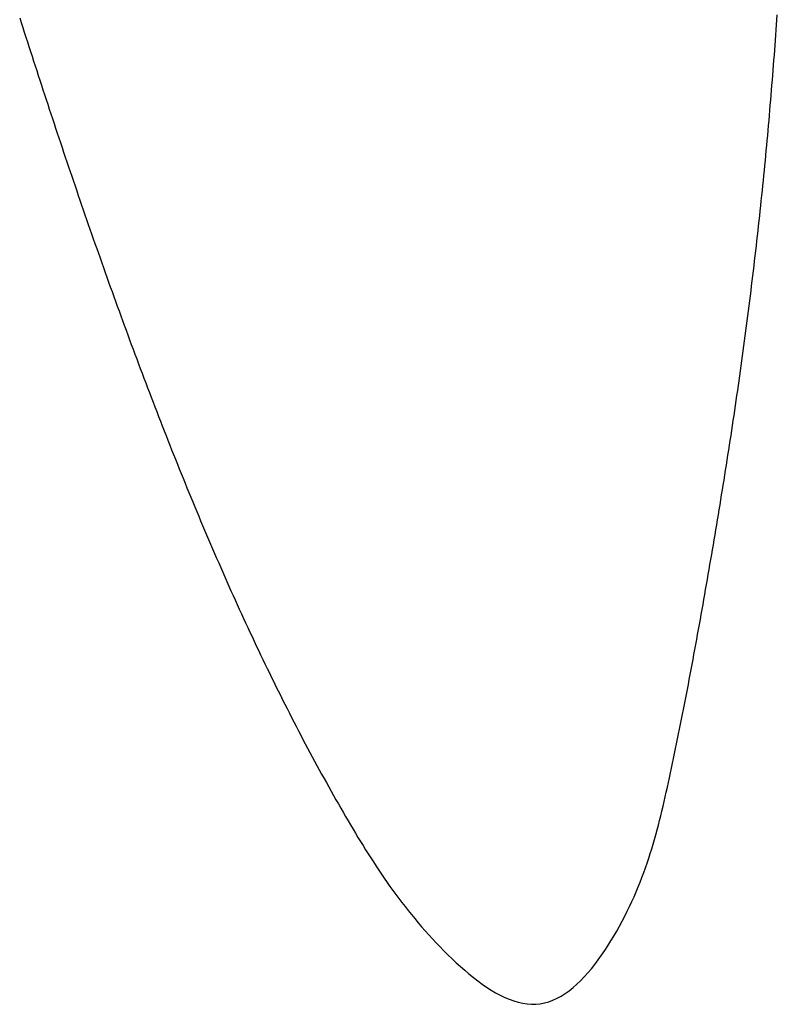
# Model space of a CAD drawing. Header units: millimetres. Extents: x 523431 to 527346, y -48565 to -47721.
# Tile 84 of 217: x 525056.22 to 525058.35, y -48000.7 to -47997.94. Entities that reach past the tile are written whole.
import ezdxf

# ---------------------------------------------------------------- set-up
doc = ezdxf.new("R2010")
doc.units = ezdxf.units.MM

msp = doc.modelspace()

# ---------------------------------------------------------------- linework, layer by layer
at = {"color": 174}
for p, q in [((525056.2187, -47997.9298), (525056.223, -47997.9433)), ((525058.3474, -47997.9358), (525058.3484, -47997.9216)), ((525056.223, -47997.9433), (525056.2273, -47997.9568)), ((525056.2273, -47997.9568), (525056.2316, -47997.9703)), ((525058.3454, -47997.964), (525058.3464, -47997.9499)), ((525058.3464, -47997.9499), (525058.3474, -47997.9358)), ((525056.2316, -47997.9703), (525056.236, -47997.9838)), ((525056.236, -47997.9838), (525056.2403, -47997.9973)), ((525058.3434, -47997.9923), (525058.3444, -47997.9782)), ((525058.3444, -47997.9782), (525058.3454, -47997.964)), ((525056.2403, -47997.9973), (525056.2446, -47998.0108)), ((525056.2446, -47998.0108), (525056.249, -47998.0243)), ((525058.3413, -47998.0205), (525058.3423, -47998.0064)), ((525058.3423, -47998.0064), (525058.3434, -47997.9923)), ((525056.249, -47998.0243), (525056.2534, -47998.0378)), ((525056.2534, -47998.0378), (525056.2577, -47998.0513)), ((525058.3391, -47998.0488), (525058.3402, -47998.0346)), ((525058.3402, -47998.0346), (525058.3413, -47998.0205)), ((525056.2577, -47998.0513), (525056.2621, -47998.0648)), ((525056.2621, -47998.0648), (525056.2665, -47998.0783)), ((525058.3369, -47998.077), (525058.338, -47998.0629)), ((525058.338, -47998.0629), (525058.3391, -47998.0488)), ((525056.2665, -47998.0783), (525056.2709, -47998.0918)), ((525056.2709, -47998.0918), (525056.2753, -47998.1053)), ((525058.3347, -47998.1052), (525058.3358, -47998.0911)), ((525058.3358, -47998.0911), (525058.3369, -47998.077)), ((525056.2753, -47998.1053), (525056.2797, -47998.1188)), ((525056.2797, -47998.1188), (525056.2841, -47998.1323)), ((525058.3324, -47998.1335), (525058.3335, -47998.1194)), ((525058.3335, -47998.1194), (525058.3347, -47998.1052)), ((525056.2841, -47998.1323), (525056.2885, -47998.1458)), ((525056.2885, -47998.1458), (525056.2929, -47998.1593)), ((525058.33, -47998.1617), (525058.3312, -47998.1476)), ((525058.3312, -47998.1476), (525058.3324, -47998.1335)), ((525056.2929, -47998.1593), (525056.2974, -47998.1728)), ((525056.2974, -47998.1728), (525056.3018, -47998.1863)), ((525058.3276, -47998.1899), (525058.3288, -47998.1758)), ((525058.3288, -47998.1758), (525058.33, -47998.1617)), ((525056.3018, -47998.1863), (525056.3063, -47998.1998)), ((525056.3063, -47998.1998), (525056.3107, -47998.2133)), ((525058.3252, -47998.2182), (525058.3264, -47998.2041)), ((525058.3264, -47998.2041), (525058.3276, -47998.1899)), ((525056.3107, -47998.2133), (525056.3152, -47998.2268)), ((525056.3152, -47998.2268), (525056.3197, -47998.2403)), ((525058.3227, -47998.2464), (525058.3239, -47998.2323)), ((525058.3239, -47998.2323), (525058.3252, -47998.2182)), ((525056.3197, -47998.2403), (525056.3242, -47998.2538)), ((525056.3242, -47998.2538), (525056.3287, -47998.2673)), ((525058.3201, -47998.2746), (525058.3214, -47998.2605)), ((525058.3214, -47998.2605), (525058.3227, -47998.2464)), ((525056.3287, -47998.2673), (525056.3332, -47998.2808)), ((525056.3332, -47998.2808), (525056.3377, -47998.2943)), ((525056.3377, -47998.2943), (525056.3423, -47998.3078)), ((525058.3175, -47998.3028), (525058.3188, -47998.2887)), ((525058.3188, -47998.2887), (525058.3201, -47998.2746)), ((525056.3423, -47998.3078), (525056.3468, -47998.3213)), ((525056.3468, -47998.3213), (525056.3514, -47998.3348)), ((525058.3148, -47998.3311), (525058.3161, -47998.3169)), ((525058.3161, -47998.3169), (525058.3175, -47998.3028)), ((525056.3514, -47998.3348), (525056.3559, -47998.3483)), ((525056.3559, -47998.3483), (525056.3605, -47998.3618)), ((525058.312, -47998.3593), (525058.3134, -47998.3452)), ((525058.3134, -47998.3452), (525058.3148, -47998.3311)), ((525056.3605, -47998.3618), (525056.3651, -47998.3753)), ((525056.3651, -47998.3753), (525056.3697, -47998.3889)), ((525058.3092, -47998.3875), (525058.3106, -47998.3734)), ((525058.3106, -47998.3734), (525058.312, -47998.3593)), ((525056.3697, -47998.3889), (525056.3743, -47998.4024)), ((525056.3743, -47998.4024), (525056.3789, -47998.4159)), ((525058.3064, -47998.4157), (525058.3078, -47998.4016)), ((525058.3078, -47998.4016), (525058.3092, -47998.3875)), ((525056.3789, -47998.4159), (525056.3835, -47998.4294)), ((525056.3835, -47998.4294), (525056.3881, -47998.4429)), ((525058.3034, -47998.4439), (525058.3049, -47998.4298)), ((525058.3049, -47998.4298), (525058.3064, -47998.4157)), ((525056.3881, -47998.4429), (525056.3928, -47998.4564)), ((525056.3928, -47998.4564), (525056.3974, -47998.4699)), ((525058.3004, -47998.4721), (525058.3019, -47998.458)), ((525058.3019, -47998.458), (525058.3034, -47998.4439)), ((525056.3974, -47998.4699), (525056.4021, -47998.4834)), ((525056.4021, -47998.4834), (525056.4068, -47998.4969)), ((525058.2974, -47998.5002), (525058.2989, -47998.4862)), ((525058.2989, -47998.4862), (525058.3004, -47998.4721)), ((525056.4068, -47998.4969), (525056.4115, -47998.5104)), ((525056.4115, -47998.5104), (525056.4162, -47998.5239)), ((525058.2943, -47998.5284), (525058.2958, -47998.5143)), ((525058.2958, -47998.5143), (525058.2974, -47998.5002)), ((525056.4162, -47998.5239), (525056.4209, -47998.5374)), ((525056.4209, -47998.5374), (525056.4256, -47998.5509)), ((525058.2911, -47998.5566), (525058.2927, -47998.5425)), ((525058.2927, -47998.5425), (525058.2943, -47998.5284)), ((525056.4256, -47998.5509), (525056.4303, -47998.5645)), ((525056.4303, -47998.5645), (525056.4351, -47998.578)), ((525058.2879, -47998.5847), (525058.2895, -47998.5707)), ((525058.2895, -47998.5707), (525058.2911, -47998.5566)), ((525056.4351, -47998.578), (525056.4398, -47998.5915)), ((525056.4398, -47998.5915), (525056.4446, -47998.605)), ((525058.2846, -47998.6129), (525058.2863, -47998.5988)), ((525058.2863, -47998.5988), (525058.2879, -47998.5847)), ((525056.4446, -47998.605), (525056.4494, -47998.6185)), ((525056.4494, -47998.6185), (525056.4542, -47998.632)), ((525058.2813, -47998.641), (525058.283, -47998.627)), ((525058.283, -47998.627), (525058.2846, -47998.6129)), ((525056.4542, -47998.632), (525056.459, -47998.6455)), ((525056.459, -47998.6455), (525056.4638, -47998.6591)), ((525058.2796, -47998.6551), (525058.2813, -47998.641)), ((525056.4638, -47998.6591), (525056.4686, -47998.6726)), ((525056.4686, -47998.6726), (525056.4735, -47998.6861)), ((525058.2762, -47998.6833), (525058.2779, -47998.6692)), ((525058.2779, -47998.6692), (525058.2796, -47998.6551)), ((525056.4735, -47998.6861), (525056.4783, -47998.6996)), ((525056.4783, -47998.6996), (525056.4832, -47998.7131)), ((525058.2727, -47998.7114), (525058.2745, -47998.6973)), ((525058.2745, -47998.6973), (525058.2762, -47998.6833)), ((525056.4832, -47998.7131), (525056.4881, -47998.7266)), ((525056.4881, -47998.7266), (525056.493, -47998.7402)), ((525058.2692, -47998.7395), (525058.2709, -47998.7254)), ((525058.2709, -47998.7254), (525058.2727, -47998.7114)), ((525056.493, -47998.7402), (525056.4979, -47998.7537)), ((525056.4979, -47998.7537), (525056.5028, -47998.7672)), ((525058.2656, -47998.7676), (525058.2674, -47998.7535)), ((525058.2674, -47998.7535), (525058.2692, -47998.7395)), ((525056.5028, -47998.7672), (525056.5077, -47998.7807)), ((525056.5077, -47998.7807), (525056.5126, -47998.7942)), ((525058.2619, -47998.7957), (525058.2638, -47998.7816)), ((525058.2638, -47998.7816), (525058.2656, -47998.7676)), ((525056.5126, -47998.7942), (525056.5176, -47998.8077)), ((525056.5176, -47998.8077), (525056.5226, -47998.8212)), ((525058.2583, -47998.8237), (525058.2601, -47998.8097)), ((525058.2601, -47998.8097), (525058.2619, -47998.7957)), ((525056.5226, -47998.8212), (525056.5275, -47998.8347)), ((525056.5275, -47998.8347), (525056.5325, -47998.8482)), ((525056.5325, -47998.8482), (525056.5375, -47998.8617)), ((525058.2545, -47998.8518), (525058.2564, -47998.8378)), ((525058.2564, -47998.8378), (525058.2583, -47998.8237)), ((525056.5375, -47998.8617), (525056.5426, -47998.8752)), ((525056.5426, -47998.8752), (525056.5476, -47998.8887)), ((525058.2507, -47998.8798), (525058.2526, -47998.8658)), ((525058.2526, -47998.8658), (525058.2545, -47998.8518)), ((525056.5476, -47998.8887), (525056.5526, -47998.9022)), ((525056.5526, -47998.9022), (525056.5577, -47998.9157)), ((525058.2468, -47998.9079), (525058.2488, -47998.8939)), ((525058.2488, -47998.8939), (525058.2507, -47998.8798)), ((525056.5577, -47998.9157), (525056.5628, -47998.9292)), ((525056.5628, -47998.9292), (525056.5679, -47998.9427)), ((525058.2429, -47998.9359), (525058.2449, -47998.9219)), ((525058.2449, -47998.9219), (525058.2468, -47998.9079)), ((525056.5679, -47998.9427), (525056.573, -47998.9562)), ((525056.573, -47998.9562), (525056.5781, -47998.9696)), ((525058.239, -47998.9639), (525058.241, -47998.9499)), ((525058.241, -47998.9499), (525058.2429, -47998.9359)), ((525056.5781, -47998.9696), (525056.5832, -47998.9831)), ((525056.5832, -47998.9831), (525056.5884, -47998.9966)), ((525058.235, -47998.9919), (525058.237, -47998.9779)), ((525058.237, -47998.9779), (525058.239, -47998.9639)), ((525056.5884, -47998.9966), (525056.5935, -47999.01)), ((525056.5935, -47999.01), (525056.5987, -47999.0235)), ((525058.2309, -47999.0199), (525058.2329, -47999.0059)), ((525058.2329, -47999.0059), (525058.235, -47998.9919)), ((525056.5987, -47999.0235), (525056.6039, -47999.0369)), ((525056.6039, -47999.0369), (525056.6091, -47999.0503)), ((525058.2268, -47999.0478), (525058.2288, -47999.0338)), ((525058.2288, -47999.0338), (525058.2309, -47999.0199)), ((525056.6091, -47999.0503), (525056.6143, -47999.0638)), ((525056.6143, -47999.0638), (525056.6195, -47999.0772)), ((525058.2226, -47999.0758), (525058.2247, -47999.0618)), ((525058.2247, -47999.0618), (525058.2268, -47999.0478)), ((525056.6195, -47999.0772), (525056.6248, -47999.0906)), ((525056.6248, -47999.0906), (525056.63, -47999.104)), ((525058.2184, -47999.1037), (525058.2205, -47999.0897)), ((525058.2205, -47999.0897), (525058.2226, -47999.0758)), ((525056.63, -47999.104), (525056.6353, -47999.1174)), ((525056.6353, -47999.1174), (525056.6406, -47999.1308)), ((525058.2141, -47999.1316), (525058.2162, -47999.1177)), ((525058.2162, -47999.1177), (525058.2184, -47999.1037)), ((525056.6406, -47999.1308), (525056.6459, -47999.1442)), ((525056.6459, -47999.1442), (525056.6512, -47999.1576)), ((525058.2098, -47999.1595), (525058.2119, -47999.1456)), ((525058.2119, -47999.1456), (525058.2141, -47999.1316)), ((525056.6512, -47999.1576), (525056.6566, -47999.1709)), ((525056.6566, -47999.1709), (525056.6619, -47999.1843)), ((525058.2054, -47999.1874), (525058.2076, -47999.1735)), ((525058.2076, -47999.1735), (525058.2098, -47999.1595)), ((525056.6619, -47999.1843), (525056.6673, -47999.1977)), ((525056.6673, -47999.1977), (525056.6727, -47999.211)), ((525058.201, -47999.2154), (525058.2032, -47999.2014)), ((525058.2032, -47999.2014), (525058.2054, -47999.1874)), ((525056.6727, -47999.211), (525056.6781, -47999.2243)), ((525056.6781, -47999.2243), (525056.6835, -47999.2376)), ((525058.1965, -47999.2433), (525058.1987, -47999.2293)), ((525058.1987, -47999.2293), (525058.201, -47999.2154)), ((525056.6835, -47999.2376), (525056.6889, -47999.2509)), ((525056.6889, -47999.2509), (525056.6944, -47999.2642)), ((525058.192, -47999.2712), (525058.1942, -47999.2572)), ((525058.1942, -47999.2572), (525058.1965, -47999.2433)), ((525056.6944, -47999.2642), (525056.6999, -47999.2775)), ((525056.6999, -47999.2775), (525056.7053, -47999.2908)), ((525056.7053, -47999.2908), (525056.7108, -47999.3041)), ((525058.1874, -47999.2991), (525058.1897, -47999.2852)), ((525058.1897, -47999.2852), (525058.192, -47999.2712)), ((525056.7108, -47999.3041), (525056.7164, -47999.3173)), ((525056.7164, -47999.3173), (525056.7219, -47999.3305)), ((525058.1828, -47999.3271), (525058.1851, -47999.3131)), ((525058.1851, -47999.3131), (525058.1874, -47999.2991)), ((525056.7219, -47999.3305), (525056.7274, -47999.3438)), ((525056.7274, -47999.3438), (525056.733, -47999.357)), ((525058.1782, -47999.355), (525058.1805, -47999.341)), ((525058.1805, -47999.341), (525058.1828, -47999.3271)), ((525056.733, -47999.357), (525056.7386, -47999.3702)), ((525056.7386, -47999.3702), (525056.7442, -47999.3834)), ((525058.1735, -47999.383), (525058.1759, -47999.369)), ((525058.1759, -47999.369), (525058.1782, -47999.355)), ((525056.7442, -47999.3834), (525056.7498, -47999.3965)), ((525056.7498, -47999.3965), (525056.7554, -47999.4097)), ((525058.1688, -47999.411), (525058.1711, -47999.397)), ((525058.1711, -47999.397), (525058.1735, -47999.383)), ((525056.7554, -47999.4097), (525056.7611, -47999.4228)), ((525056.7611, -47999.4228), (525056.7667, -47999.436)), ((525058.164, -47999.439), (525058.1664, -47999.425)), ((525058.1664, -47999.425), (525058.1688, -47999.411)), ((525056.7667, -47999.436), (525056.7724, -47999.4491)), ((525056.7724, -47999.4491), (525056.7781, -47999.4622)), ((525058.1592, -47999.467), (525058.1616, -47999.453)), ((525058.1616, -47999.453), (525058.164, -47999.439)), ((525056.7781, -47999.4622), (525056.7839, -47999.4753)), ((525056.7839, -47999.4753), (525056.7896, -47999.4883)), ((525058.1544, -47999.495), (525058.1568, -47999.481)), ((525058.1568, -47999.481), (525058.1592, -47999.467)), ((525056.7896, -47999.4883), (525056.7953, -47999.5014)), ((525056.7953, -47999.5014), (525056.8011, -47999.5144)), ((525058.1495, -47999.5231), (525058.1519, -47999.5091)), ((525058.1519, -47999.5091), (525058.1544, -47999.495)), ((525056.8011, -47999.5144), (525056.8069, -47999.5275)), ((525056.8069, -47999.5275), (525056.8127, -47999.5405)), ((525056.8127, -47999.5405), (525056.8185, -47999.5534)), ((525058.1446, -47999.5512), (525058.147, -47999.5372)), ((525058.147, -47999.5372), (525058.1495, -47999.5231)), ((525056.8185, -47999.5534), (525056.8244, -47999.5664)), ((525056.8244, -47999.5664), (525056.8303, -47999.5794)), ((525058.1396, -47999.5794), (525058.1421, -47999.5653)), ((525058.1421, -47999.5653), (525058.1446, -47999.5512)), ((525056.8303, -47999.5794), (525056.8361, -47999.5923)), ((525056.8361, -47999.5923), (525056.842, -47999.6052)), ((525058.1346, -47999.6075), (525058.1371, -47999.5934)), ((525058.1371, -47999.5934), (525058.1396, -47999.5794)), ((525056.842, -47999.6052), (525056.848, -47999.6181)), ((525056.848, -47999.6181), (525056.8539, -47999.631)), ((525058.1296, -47999.6357), (525058.1321, -47999.6216)), ((525058.1321, -47999.6216), (525058.1346, -47999.6075)), ((525056.8539, -47999.631), (525056.8598, -47999.6439)), ((525056.8598, -47999.6439), (525056.8658, -47999.6567)), ((525058.1245, -47999.6638), (525058.127, -47999.6497)), ((525058.127, -47999.6497), (525058.1296, -47999.6357)), ((525056.8658, -47999.6567), (525056.8718, -47999.6695)), ((525056.8718, -47999.6695), (525056.8778, -47999.6823)), ((525058.1194, -47999.692), (525058.1219, -47999.6779)), ((525058.1219, -47999.6779), (525058.1245, -47999.6638)), ((525056.8778, -47999.6823), (525056.8839, -47999.6951)), ((525056.8839, -47999.6951), (525056.8899, -47999.7079)), ((525058.1142, -47999.7201), (525058.1168, -47999.706)), ((525058.1168, -47999.706), (525058.1194, -47999.692)), ((525056.8899, -47999.7079), (525056.896, -47999.7206)), ((525056.896, -47999.7206), (525056.9021, -47999.7333)), ((525056.9021, -47999.7333), (525056.9082, -47999.746)), ((525058.109, -47999.7481), (525058.1116, -47999.7341)), ((525058.1116, -47999.7341), (525058.1142, -47999.7201)), ((525056.9082, -47999.746), (525056.9143, -47999.7587)), ((525056.9143, -47999.7587), (525056.9205, -47999.7714)), ((525058.1064, -47999.7622), (525058.109, -47999.7481)), ((525056.9205, -47999.7714), (525056.9266, -47999.784)), ((525056.9266, -47999.784), (525056.9328, -47999.7966)), ((525058.1011, -47999.7902), (525058.1037, -47999.7762)), ((525058.1037, -47999.7762), (525058.1064, -47999.7622)), ((525056.9328, -47999.7966), (525056.939, -47999.8092)), ((525056.939, -47999.8092), (525056.9453, -47999.8218)), ((525058.0958, -47999.8182), (525058.0984, -47999.8042)), ((525058.0984, -47999.8042), (525058.1011, -47999.7902)), ((525056.9453, -47999.8218), (525056.9515, -47999.8343)), ((525056.9515, -47999.8343), (525056.9578, -47999.8469)), ((525058.0904, -47999.8461), (525058.0931, -47999.8321)), ((525058.0931, -47999.8321), (525058.0958, -47999.8182)), ((525056.9578, -47999.8469), (525056.9641, -47999.8594)), ((525056.9641, -47999.8594), (525056.9704, -47999.8718)), ((525056.9704, -47999.8718), (525056.9767, -47999.8843)), ((525058.0849, -47999.8739), (525058.0877, -47999.86)), ((525058.0877, -47999.86), (525058.0904, -47999.8461)), ((525056.9767, -47999.8843), (525056.983, -47999.8967)), ((525056.983, -47999.8967), (525056.9894, -47999.9091)), ((525058.0794, -47999.9016), (525058.0822, -47999.8878)), ((525058.0822, -47999.8878), (525058.0849, -47999.8739)), ((525056.9894, -47999.9091), (525056.9958, -47999.9215)), ((525056.9958, -47999.9215), (525057.0022, -47999.9339)), ((525058.0739, -47999.9293), (525058.0767, -47999.9155)), ((525058.0767, -47999.9155), (525058.0794, -47999.9016)), ((525057.0022, -47999.9339), (525057.0087, -47999.9462)), ((525057.0087, -47999.9462), (525057.0151, -47999.9585)), ((525058.0683, -47999.9569), (525058.0711, -47999.9431)), ((525058.0711, -47999.9431), (525058.0739, -47999.9293)), ((525057.0151, -47999.9585), (525057.0216, -47999.9708)), ((525057.0216, -47999.9708), (525057.0281, -47999.983)), ((525057.0281, -47999.983), (525057.0346, -47999.9952)), ((525058.0626, -47999.9843), (525058.0655, -47999.9706)), ((525058.0655, -47999.9706), (525058.0683, -47999.9569)), ((525057.0346, -47999.9952), (525057.0411, -48000.0074)), ((525057.0411, -48000.0074), (525057.0477, -48000.0196)), ((525058.0569, -48000.0117), (525058.0598, -47999.998)), ((525058.0598, -47999.998), (525058.0626, -47999.9843)), ((525057.0477, -48000.0196), (525057.0543, -48000.0317)), ((525057.0543, -48000.0317), (525057.0609, -48000.0439)), ((525058.0511, -48000.0389), (525058.054, -48000.0253)), ((525058.054, -48000.0253), (525058.0569, -48000.0117)), ((525057.0609, -48000.0439), (525057.0675, -48000.0559)), ((525057.0675, -48000.0559), (525057.0742, -48000.068)), ((525058.0424, -48000.0794), (525058.0453, -48000.066)), ((525058.0453, -48000.066), (525058.0482, -48000.0524)), ((525058.0482, -48000.0524), (525058.0511, -48000.0389)), ((525057.0742, -48000.068), (525057.0808, -48000.08)), ((525057.0808, -48000.08), (525057.0875, -48000.092)), ((525057.0875, -48000.092), (525057.0942, -48000.104)), ((525058.0364, -48000.1063), (525058.0394, -48000.0929)), ((525058.0394, -48000.0929), (525058.0424, -48000.0794)), ((525057.0942, -48000.104), (525057.101, -48000.1159)), ((525057.101, -48000.1159), (525057.1077, -48000.1279)), ((525058.0303, -48000.1331), (525058.0334, -48000.1197)), ((525058.0334, -48000.1197), (525058.0364, -48000.1063)), ((525057.1077, -48000.1279), (525057.1145, -48000.1397)), ((525057.1145, -48000.1397), (525057.1213, -48000.1516)), ((525058.024, -48000.1597), (525058.0272, -48000.1464)), ((525058.0272, -48000.1464), (525058.0303, -48000.1331)), ((525057.1213, -48000.1516), (525057.1281, -48000.1634)), ((525057.1281, -48000.1634), (525057.135, -48000.1752)), ((525057.135, -48000.1752), (525057.1418, -48000.187)), ((525058.0175, -48000.1863), (525058.0208, -48000.173)), ((525058.0208, -48000.173), (525058.024, -48000.1597)), ((525057.1418, -48000.187), (525057.1487, -48000.1987)), ((525057.1487, -48000.1987), (525057.1557, -48000.2104)), ((525058.0105, -48000.2129), (525058.0141, -48000.1996)), ((525058.0141, -48000.1996), (525058.0175, -48000.1863)), ((525057.1557, -48000.2104), (525057.1626, -48000.2221)), ((525057.1626, -48000.2221), (525057.1696, -48000.2337)), ((525058.0032, -48000.2394), (525058.0069, -48000.2262)), ((525058.0069, -48000.2262), (525058.0105, -48000.2129)), ((525057.1696, -48000.2337), (525057.1767, -48000.2453)), ((525057.1767, -48000.2453), (525057.1838, -48000.2569)), ((525057.1838, -48000.2569), (525057.1909, -48000.2685)), ((525057.9953, -48000.266), (525057.9993, -48000.2527)), ((525057.9993, -48000.2527), (525058.0032, -48000.2394)), ((525057.1909, -48000.2685), (525057.1982, -48000.28)), ((525057.1982, -48000.28), (525057.2055, -48000.2915)), ((525057.9869, -48000.2927), (525057.9912, -48000.2793)), ((525057.9912, -48000.2793), (525057.9953, -48000.266)), ((525057.2055, -48000.2915), (525057.2129, -48000.303)), ((525057.2129, -48000.303), (525057.2204, -48000.3145)), ((525057.2204, -48000.3145), (525057.228, -48000.326)), ((525057.9777, -48000.3194), (525057.9824, -48000.306)), ((525057.9824, -48000.306), (525057.9869, -48000.2927)), ((525057.228, -48000.326), (525057.2357, -48000.3374)), ((525057.2357, -48000.3374), (525057.2435, -48000.3488)), ((525057.9679, -48000.3463), (525057.9729, -48000.3328)), ((525057.9729, -48000.3328), (525057.9777, -48000.3194)), ((525057.2435, -48000.3488), (525057.2514, -48000.3602)), ((525057.2514, -48000.3602), (525057.2595, -48000.3716)), ((525057.9572, -48000.3733), (525057.9627, -48000.3598)), ((525057.9627, -48000.3598), (525057.9679, -48000.3463)), ((525057.2595, -48000.3716), (525057.2677, -48000.383)), ((525057.2677, -48000.383), (525057.276, -48000.3944)), ((525057.276, -48000.3944), (525057.2845, -48000.4057)), ((525057.9457, -48000.4005), (525057.9516, -48000.3868)), ((525057.9516, -48000.3868), (525057.9572, -48000.3733)), ((525057.2845, -48000.4057), (525057.2931, -48000.417)), ((525057.2931, -48000.417), (525057.3019, -48000.4284)), ((525057.9332, -48000.4278), (525057.9395, -48000.4141)), ((525057.9395, -48000.4141), (525057.9457, -48000.4005)), ((525057.3019, -48000.4284), (525057.3109, -48000.4397)), ((525057.3109, -48000.4397), (525057.32, -48000.451)), ((525057.32, -48000.451), (525057.3293, -48000.4623)), ((525057.9196, -48000.4555), (525057.9265, -48000.4416)), ((525057.9265, -48000.4416), (525057.9332, -48000.4278)), ((525057.3293, -48000.4623), (525057.3389, -48000.4736)), ((525057.3389, -48000.4736), (525057.3486, -48000.4849)), ((525057.9049, -48000.4833), (525057.9124, -48000.4694)), ((525057.9124, -48000.4694), (525057.9196, -48000.4555)), ((525057.3486, -48000.4849), (525057.3585, -48000.4962)), ((525057.3585, -48000.4962), (525057.3686, -48000.5075)), ((525057.3686, -48000.5075), (525057.3789, -48000.5188)), ((525057.8892, -48000.5112), (525057.8972, -48000.4973)), ((525057.8972, -48000.4973), (525057.9049, -48000.4833)), ((525057.3789, -48000.5188), (525057.3895, -48000.5301)), ((525057.3895, -48000.5301), (525057.4003, -48000.5414)), ((525057.8724, -48000.5387), (525057.8809, -48000.5251)), ((525057.8809, -48000.5251), (525057.8892, -48000.5112)), ((525057.4003, -48000.5414), (525057.4113, -48000.5526)), ((525057.4113, -48000.5526), (525057.4226, -48000.5639)), ((525057.4226, -48000.5639), (525057.4341, -48000.5751)), ((525057.8545, -48000.5654), (525057.8636, -48000.5522)), ((525057.8636, -48000.5522), (525057.8724, -48000.5387)), ((525057.4341, -48000.5751), (525057.4457, -48000.5861)), ((525057.4457, -48000.5861), (525057.4576, -48000.5969)), ((525057.826, -48000.6031), (525057.8358, -48000.5909)), ((525057.8358, -48000.5909), (525057.8453, -48000.5784)), ((525057.8453, -48000.5784), (525057.8545, -48000.5654)), ((525057.4576, -48000.5969), (525057.4696, -48000.6075)), ((525057.4696, -48000.6075), (525057.4817, -48000.6178)), ((525057.4817, -48000.6178), (525057.494, -48000.6277)), ((525057.8059, -48000.626), (525057.8161, -48000.6148)), ((525057.8161, -48000.6148), (525057.826, -48000.6031)), ((525057.494, -48000.6277), (525057.5064, -48000.6373)), ((525057.5064, -48000.6373), (525057.5189, -48000.6464)), ((525057.5189, -48000.6464), (525057.5314, -48000.6551)), ((525057.7743, -48000.6562), (525057.785, -48000.6468)), ((525057.785, -48000.6468), (525057.7956, -48000.6367)), ((525057.7956, -48000.6367), (525057.8059, -48000.626)), ((525057.5314, -48000.6551), (525057.544, -48000.6631)), ((525057.544, -48000.6631), (525057.5567, -48000.6706)), ((525057.5567, -48000.6706), (525057.5694, -48000.6775)), ((525057.7409, -48000.6799), (525057.7522, -48000.6728)), ((525057.7522, -48000.6728), (525057.7633, -48000.6649)), ((525057.7633, -48000.6649), (525057.7743, -48000.6562)), ((525057.5694, -48000.6775), (525057.5821, -48000.6836)), ((525057.5821, -48000.6836), (525057.5948, -48000.689)), ((525057.5948, -48000.689), (525057.6075, -48000.6936)), ((525057.6075, -48000.6936), (525057.6201, -48000.6974)), ((525057.6201, -48000.6974), (525057.6327, -48000.7003)), ((525057.6327, -48000.7003), (525057.6452, -48000.7022)), ((525057.6452, -48000.7022), (525057.6576, -48000.7031)), ((525057.6576, -48000.7031), (525057.6699, -48000.703)), ((525057.6699, -48000.703), (525057.6821, -48000.7017)), ((525057.6821, -48000.7017), (525057.6942, -48000.6994)), ((525057.6942, -48000.6994), (525057.7061, -48000.696)), ((525057.7061, -48000.696), (525057.7178, -48000.6916)), ((525057.7178, -48000.6916), (525057.7295, -48000.6862)), ((525057.7295, -48000.6862), (525057.7409, -48000.6799))]:
    msp.add_line(p, q, dxfattribs=at)

doc.saveas('drawing.dxf')
